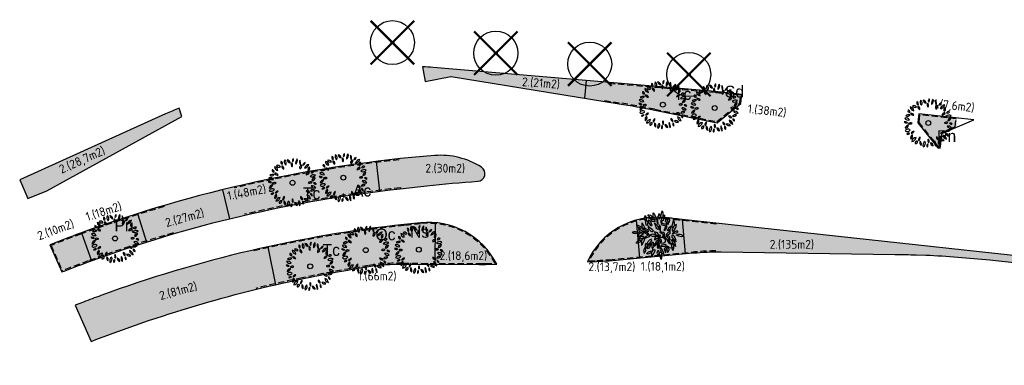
# Model space of a CAD drawing. Header units: metres. Extents: x 197542 to 199322, y 355606 to 356153.
# Tile 3 of 19: x 197817 to 197918, y 356118 to 356153. Entities that reach past the tile are written whole.
import ezdxf

# ---------------------------------------------------------------- set-up
doc = ezdxf.new("R2010")
doc.units = ezdxf.units.M
doc.linetypes.add('DASHED4', pattern=[0.1875, 0.125, -0.0625])
doc.layers.add('-bomen BRO 16-06-2011', color=6, linetype='Continuous')
doc.layers.add('N-WE-GR-BOOM', color=96, linetype='Continuous')
for name, color, linetype, lineweight in [('B-WE-GR-BOOM-S', 252, 'Continuous', 25), ('N-GV-GR-BEPLANTING_CULTUUR_VASTEPLANTEN-T', 1, 'Continuous', 35), ('N-WE-GR-BOOM-S', 96, 'Continuous', 25), ('N-WE-GR-WORTELSCHERM-G', 20, 'DASHED4', 30), ('V-WE-GR-BOOM-S', 10, 'Continuous', 25)]:
    doc.layers.add(name, color=color, linetype=linetype, lineweight=lineweight)
doc.layers.add('N-WE-GR-TEELAARDE_TYPE-E-A', color=7, linetype='Continuous', lineweight=18, true_color=0xe74bec)
doc.layers.add('N-WE-VH-GRAS', color=7, linetype='Continuous', lineweight=9, true_color=0x8dd176)
doc.layers.add('X-XX-HULPLIJNEN', color=4, linetype='Continuous', plot=False)
doc.styles.add('ATT', font='romans.shx')
doc.styles.add('bomennummering', font='LCALLIG.TTF', dxfattribs={"height": 0.5})
doc.styles.add('NLCS-ISO', font='NLCS-ISO.ttf')

# ---------------------------------------------------------------- blocks, each defined once
blk = doc.blocks.new('12PPLT06')
at = {"color": 0, "linetype": 'ByBlock'}
blk.add_circle((-0.000255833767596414, 0.0006692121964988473), 0.05, dxfattribs=at)
for centre, radius, start, end in [((-0.1922265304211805, 0.4144898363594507), 0.04510308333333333, 146.815069, 244.019343), ((-0.2497319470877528, 0.3986316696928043), 0.04510308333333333, 326.815069, 64.019343), ((-0.0861073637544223, 0.4282650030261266), 0.08348141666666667, 149.473723, 231.758585), ((-0.209690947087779, 0.4051008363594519), 0.08348141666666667, 329.473723, 51.758585), ((-0.02870544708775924, 0.4858358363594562), 0.08172058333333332, 192.305955, 259.684897), ((-0.1231813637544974, 0.388018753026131), 0.08172058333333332, 12.305955, 79.68489699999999), ((0.04061563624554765, 0.3678615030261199), 0.06638033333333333, 145.524785, 220.832734), ((-0.06433119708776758, 0.3620330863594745), 0.06638033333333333, 325.524785, 40.83273399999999), ((0.05000580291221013, 0.4504235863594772), 0.05243733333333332, 125.409332, 202.710088), ((-0.02874894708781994, 0.4729173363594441), 0.05243733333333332, 305.409332, 22.710088), ((0.1770898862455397, 0.4065607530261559), 0.1137750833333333, 133.811686, 194.307734), ((-0.01192153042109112, 0.4605457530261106), 0.1137750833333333, 313.811686, 14.307734), ((0.2574144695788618, 0.4291249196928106), 0.1143496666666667, 163.464229, 212.790564), ((0.05166538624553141, 0.3997421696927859), 0.1143496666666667, 343.464229, 32.790564), ((0.1966333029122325, 0.4278707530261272), 0.0671975, 284.100357, 348.465016), ((0.2788443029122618, 0.3492606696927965), 0.0671975, 104.100357, 168.465016), ((-0.3812560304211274, 0.2554981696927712), 0.03687258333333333, 163.493346, 274.469734), ((-0.4137354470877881, 0.2292142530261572), 0.03687258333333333, 343.493346, 94.469734), ((-0.3790860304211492, 0.2477432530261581), 0.081791, 3.318929, 83.19036499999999), ((-0.2877341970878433, 0.3336924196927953), 0.081791, 183.318929, 263.190365), ((-0.2982741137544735, 0.2994408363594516), 0.05821033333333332, 25.453651, 116.685197), ((-0.2718556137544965, 0.3764686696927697), 0.05821033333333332, 205.453651, 296.6851970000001), ((-0.1618326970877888, 0.3338885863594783), 0.05570899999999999, 168.806602, 257.639098), ((-0.2284075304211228, 0.2902852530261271), 0.05570899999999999, 348.806602, 77.639098), ((0.2042821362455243, 0.3047935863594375), 0.05733175, 103.891386, 198.903947), ((0.1362783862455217, 0.3418740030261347), 0.05733175, 283.891386, 18.903947), ((0.3554936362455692, 0.2580414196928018), 0.1178019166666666, 100.300505, 160.447649), ((0.2234203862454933, 0.4133692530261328), 0.1178019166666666, 280.300505, 340.447649), ((0.3410773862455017, 0.143559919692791), 0.06633966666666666, 86.02821899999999, 161.369762), ((0.2828089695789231, 0.230933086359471), 0.06633966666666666, 266.028219, 341.369762), ((0.3801633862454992, 0.2704886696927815), 0.06404974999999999, 122.581735, 207.179988), ((0.2886953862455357, 0.2952014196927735), 0.06404974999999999, 302.581735, 27.17998800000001), ((0.4133008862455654, 0.1913606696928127), 0.04460749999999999, 59.98145400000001, 155.66759), ((0.3949721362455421, 0.248364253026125), 0.04460749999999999, 239.981454, 335.66759), ((-0.4752231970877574, -0.03667174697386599), 0.06300191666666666, 44.25764999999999, 108.592661), ((-0.450188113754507, 0.06701016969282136), 0.06300191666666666, 224.25765, 288.592661), ((-0.4559597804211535, 0.02465575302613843), 0.07996766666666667, 30.948236, 110.578394), ((-0.415484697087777, 0.1406452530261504), 0.07996766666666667, 210.948236, 290.578394), ((-0.4032495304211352, 0.08753425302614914), 0.08471958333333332, 69.720138, 135.64891), ((-0.4344656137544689, 0.226225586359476), 0.08471958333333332, 249.720138, 315.64891), ((-0.3678316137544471, -0.06481383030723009), 0.06992266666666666, 60.509485, 129.29199), ((-0.3534903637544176, 0.1337669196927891), 0.06314383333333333, 22.572306, 98.33354299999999), ((-0.3043353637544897, 0.2204817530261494), 0.06314383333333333, 202.572306, 278.3335430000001), ((0.3660280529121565, -0.0461168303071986), 0.06502333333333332, 58.874764, 131.213524), ((0.3567975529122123, 0.05846016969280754), 0.06502333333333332, 238.874764, 311.213524), ((0.3983755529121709, 0.2140967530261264), 0.09187275, 244.7352629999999, 320.578115), ((0.4301350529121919, 0.07267058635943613), 0.09187275, 64.735263, 140.578115), ((0.4628914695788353, 0.03809850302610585), 0.06592175, 90.25287399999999, 173.522083), ((0.3970997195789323, 0.1114569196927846), 0.06592175, 270.252874, 353.5220830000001), ((-0.3856936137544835, -0.1306236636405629), 0.09234183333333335, 100.876159, 165.447913), ((-0.4924966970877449, -0.01673874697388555), 0.09234183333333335, 280.876159, 345.447913), ((-0.411169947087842, -0.1962779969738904), 0.07279833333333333, 54.97446299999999, 151.379225), ((-0.4332910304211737, -0.1017925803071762), 0.07279833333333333, 234.974463, 331.379225), ((-0.3776902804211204, 0.05016466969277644), 0.06992266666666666, 240.509485, 309.29199), ((-0.2960180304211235, -0.2328259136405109), 0.06249758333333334, 87.172434, 157.236469), ((-0.3505646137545, -0.1462222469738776), 0.06249758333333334, 267.172434, 337.236469), ((0.2959620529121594, -0.2261938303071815), 0.06442966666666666, 28.807165, 103.91988), ((0.336918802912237, -0.1326099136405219), 0.06442966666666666, 208.807165, 283.91988), ((0.4250529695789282, -0.2125242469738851), 0.07530733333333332, 71.371166, 141.75354), ((0.3899658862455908, -0.09454383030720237), 0.07530733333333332, 251.371166, 321.75354), ((0.4073073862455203, -0.1426145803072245), 0.08137058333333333, 29.195197, 106.718901), ((0.454932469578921, -0.02499216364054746), 0.08137058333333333, 209.195197, 286.718901), ((0.4502331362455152, -0.04529299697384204), 0.04464991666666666, 28.19813599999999, 112.191787), ((0.4727193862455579, 0.01714758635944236), 0.04464991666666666, 208.198136, 292.191787), ((-0.3988381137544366, -0.2663327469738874), 0.05835274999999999, 71.81924599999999, 140.08176), ((-0.425385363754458, -0.1734484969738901), 0.05835274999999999, 251.819246, 320.08176), ((-0.300776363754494, -0.2997434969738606), 0.06498733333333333, 113.475292, 203.45596), ((-0.3862814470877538, -0.2660029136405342), 0.06498733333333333, 293.475292, 23.45596), ((-0.3404386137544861, -0.286296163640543), 0.08883749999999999, 271.632764, 352.026789), ((-0.2499286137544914, -0.3874203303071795), 0.08883749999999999, 91.63276400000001, 172.026789), ((-0.2305322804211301, -0.4082693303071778), 0.04104691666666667, 76.54190600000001, 193.477426), ((-0.2608957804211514, -0.3779159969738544), 0.04104691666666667, 256.541906, 13.477426), ((-0.1213639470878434, -0.3477423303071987), 0.07992766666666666, 122.887314, 186.725334), ((-0.244141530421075, -0.289984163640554), 0.07992766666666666, 302.887314, 6.725333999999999), ((-0.09836994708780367, -0.3976454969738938), 0.07587533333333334, 159.116987, 230.360624), ((-0.2176659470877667, -0.4290285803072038), 0.07587533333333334, 339.116987, 50.360624), ((-0.01992978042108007, -0.4540436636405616), 0.09055483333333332, 122.116989, 201.727527), ((-0.152194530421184, -0.4108697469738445), 0.09055483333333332, 302.116989, 21.727527), ((0.05309013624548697, -0.3604013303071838), 0.06279416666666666, 148.787661, 221.5977109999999), ((-0.04757369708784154, -0.3695494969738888), 0.06279416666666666, 328.787661, 41.597711), ((0.2468061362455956, -0.3953419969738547), 0.1233375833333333, 165.20711, 218.321749), ((0.0307931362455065, -0.4403295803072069), 0.1233375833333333, 345.20711, 38.321749), ((0.2217668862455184, -0.2893535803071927), 0.05859191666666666, 173.649981, 254.6514450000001), ((0.1480257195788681, -0.3393753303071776), 0.05859191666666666, 353.649981, 74.65144500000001), ((0.2555320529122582, -0.3939920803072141), 0.05361883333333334, 156.775419, 231.2879720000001), ((0.1727245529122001, -0.4146869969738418), 0.05361883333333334, 336.775419, 51.287972), ((0.2580326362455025, -0.405242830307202), 0.08059875, 38.69621400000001, 106.241545), ((0.2983952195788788, -0.2774710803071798), 0.08059875, 218.696214, 286.241545), ((0.3923588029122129, -0.2358448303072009), 0.0967875, 186.548686, 256.891132), ((0.2742512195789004, -0.3411484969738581), 0.0967875, 6.548686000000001, 76.891132), ((0.410380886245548, -0.2204391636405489), 0.04222583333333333, 179.255722, 267.628659), ((0.3664114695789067, -0.2620803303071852), 0.04222583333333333, 359.255722, 87.628659), ((0.0214697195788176, -0.4669088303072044), 0.05212266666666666, 129.747505, 206.070901), ((-0.05867703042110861, -0.4497403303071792), 0.05212266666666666, 309.747505, 26.070901), ((0.1123076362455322, -0.397803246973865), 0.07050225, 185.31956, 260.418968), ((0.03037446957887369, -0.4738584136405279), 0.07050225, 5.31956, 80.41896799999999)]:
    blk.add_arc(centre, radius, start, end, dxfattribs=at)
at = {"color": 0, "linetype": 'ByBlock', "style": 'ATT'}
for tag, p, flags in [('ITEM', (-0.9110891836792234, -3.045691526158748), 3), ('ROOM_NUMBER', (-0.9110891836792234, -4.379024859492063), 1)]:
    blk.add_attdef(tag, p, '', height=1, dxfattribs=dict(at, flags=flags))
blk = doc.blocks.new('BOOM_VERWIJDEREN')
at = {"layer": 'B-WE-GR-BOOM-S', "ltscale": 0.1}
h = blk.add_hatch(color=256, dxfattribs=at)
edge = h.paths.add_edge_path()
edge.add_arc((0, 0), 0.15, 0, 360)
at = {"layer": 'B-WE-GR-BOOM-S'}
for centre, radius in [((-7.361222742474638e-12, 5.115907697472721e-12), 2.5), ((0, 0), 0.04499999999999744)]:
    blk.add_circle(centre, radius, dxfattribs=at)
at = {"layer": 'B-WE-GR-BOOM-S', "ltscale": 0.1}
blk.add_circle((0, 0), 0.15, dxfattribs=at)
at = {"layer": 'V-WE-GR-BOOM-S', "const_width": 0.25, "flags": 128}
for points in [[(2.474873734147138, -2.474873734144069), (-2.474873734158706, 2.474873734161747)], [(2.474873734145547, 2.474873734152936), (-2.474873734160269, -2.474873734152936)]]:
    blk.add_lwpolyline(points, dxfattribs=at)
blk = doc.blocks.new('BA041')
for p, q in [((-1422.40000000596, 2057.399999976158), (-1286.933349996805, 1811.866649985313)), ((-1126.066650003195, 2040.466649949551), (-1159.933349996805, 2099.733349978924)), ((-948.2666499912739, 1896.533349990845), (-1126.066650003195, 2040.466649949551)), ((-618.0666500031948, 1896.533349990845), (-618.0666500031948, 2336.799999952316)), ((-618.0666500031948, 2336.799999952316), (-474.1333500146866, 2175.933349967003)), ((-474.1333500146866, 2175.933349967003), (-313.2666499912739, 1744.133349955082)), ((8.466650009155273, 2252.133349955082), (-127, 1921.933349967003)), ((-14.13205000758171, 2197.048999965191), (127, 1981.199999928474)), ((237.0666500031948, 2379.133349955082), (127, 1981.199999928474)), ((330.1999999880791, 2531.533349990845), (237.0666500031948, 2379.133349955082)), ((330.1999999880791, 2531.533349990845), (389.4666500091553, 2328.333350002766)), ((389.4666500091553, 2328.333350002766), (389.4666500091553, 1964.266649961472)), ((567.2666500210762, 2099.733349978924), (389.4666500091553, 1964.266649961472)), ((-2302.933349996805, 1041.399999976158), (-2133.59999999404, 855.1333499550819)), ((-2133.59999999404, 1041.399999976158), (-2302.933349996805, 1041.399999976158)), ((-1744.133349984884, 821.2666499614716), (-2133.59999999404, 1041.399999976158)), ((-1744.133349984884, 1295.399999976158), (-1473.200000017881, 753.5333499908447)), ((-1744.133349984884, 821.2666499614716), (-1744.133349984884, 1295.399999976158)), ((-1329.266649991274, 1532.466649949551), (-1405.466650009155, 1532.466649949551)), ((-1354.666649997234, 1363.133349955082), (-1329.266649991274, 1532.466649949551)), ((-1320.799999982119, 1058.333349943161), (-1354.666649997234, 1363.133349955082)), ((-1312.333350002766, 1574.799999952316), (-1329.266649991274, 1532.466649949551)), ((-1227.666649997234, 1041.399999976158), (-1320.799999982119, 1058.333349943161)), ((-1286.933349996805, 1811.866649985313), (-1312.333350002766, 1574.799999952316)), ((-1312.333350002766, 1574.799999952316), (-1143, 1363.133349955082)), ((-1143, 1363.133349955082), (-1227.666649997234, 1041.399999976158)), ((-1134.533349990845, 1049.866649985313), (-1109.133349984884, 956.7333499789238)), ((-1075.266649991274, 1600.199999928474), (-922.8666500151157, 1498.599999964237)), ((-948.2666499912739, 1896.533349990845), (-778.9333499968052, 1845.733349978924)), ((-948.2666499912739, 1896.533349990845), (-897.4666500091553, 1769.533349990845)), ((-922.8666500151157, 1498.599999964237), (-753.533350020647, 1066.799999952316)), ((-897.4666500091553, 1769.533349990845), (-736.5999999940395, 1473.199999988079)), ((-897.4666500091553, 1769.533349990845), (-499.5333499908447, 1608.666649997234)), ((-778.9333499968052, 1845.733349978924), (-618.0666500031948, 1896.533349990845)), ((-753.533350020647, 1066.799999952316), (-761.9999999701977, 1016)), ((-736.5999999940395, 1473.199999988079), (-389.4666500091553, 1430.866649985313)), ((-618.0666500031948, 1896.533349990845), (-499.5333499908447, 1608.666649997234)), ((-364.0666500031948, 1651), (-527.5967000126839, 1676.820549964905)), ((-389.4666500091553, 1523.999999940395), (-499.5333499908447, 1608.666649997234)), ((-457.1999999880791, 1303.866649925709), (-211.6666499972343, 1041.399999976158)), ((-237.0666500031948, 711.1999999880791), (-457.1999999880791, 1303.866649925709)), ((-389.4666500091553, 1430.866649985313), (-389.4666500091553, 1523.999999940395)), ((-313.2666499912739, 1744.133349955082), (-364.0666500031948, 1651)), ((-211.6666499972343, 1041.399999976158), (-25.40000000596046, 694.2666499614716)), ((-127, 1600.199999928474), (-186.2666499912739, 1701.799999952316)), ((-127, 1921.933349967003), (8.466650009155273, 1701.799999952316)), ((-93.13334998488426, 1151.466650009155), (-127, 1600.199999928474)), ((42.33335000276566, 1100.66664993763), (-25.40000000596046, 905.9333499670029)), ((8.466650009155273, 1701.799999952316), (67.73335000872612, 1735.66664993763)), ((118.533350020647, 956.7333499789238), (42.33335000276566, 1100.66664993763)), ((67.73335000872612, 1735.66664993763), (93.13334998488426, 1879.599999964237)), ((93.13334998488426, 1879.599999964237), (127, 1896.533349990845)), ((127, 1981.199999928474), (127, 1896.533349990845)), ((127, 1896.533349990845), (352.1441999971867, 1896.533349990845)), ((389.4666500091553, 1964.266649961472), (160.8666499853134, 1549.399999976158)), ((160.8666499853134, 1549.399999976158), (186.2666500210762, 1371.599999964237)), ((186.2666500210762, 1371.599999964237), (321.7333500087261, 1507.066649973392)), ((186.2666500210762, 1371.599999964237), (474.1333500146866, 1219.199999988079)), ((186.2666500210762, 1371.599999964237), (287.8666500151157, 1117.599999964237)), ((287.8666500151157, 1117.599999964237), (745.0666500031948, 1016)), ((474.1333500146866, 1219.199999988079), (863.6000000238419, 1219.199999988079)), ((770.4666500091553, 1058.333349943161), (626.533350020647, 872.0666499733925)), ((685.8000000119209, 1744.133349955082), (635, 1490.133349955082)), ((635, 1490.133349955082), (863.6000000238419, 1219.199999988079)), ((753.533350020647, 1854.199999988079), (685.8000000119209, 1744.133349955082)), ((745.0666500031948, 1016), (745.0666500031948, 795.8666499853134)), ((762, 1786.466650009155), (753.533350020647, 1854.199999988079)), ((956.7333500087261, 1295.399999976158), (762, 1786.466650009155)), ((770.4666500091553, 1219.199999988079), (770.4666500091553, 1058.333349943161)), ((863.6000000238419, 1219.199999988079), (956.7333500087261, 1176.866649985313)), ((956.7333500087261, 1854.199999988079), (873.6000999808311, 1505.040349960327)), ((1109.133349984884, 1591.733349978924), (956.7333500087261, 1854.199999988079)), ((956.7333500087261, 1295.399999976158), (1066.800000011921, 1405.466649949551)), ((956.7333500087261, 1176.866649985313), (956.7333500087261, 1295.399999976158)), ((1066.800000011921, 1405.466649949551), (1109.133349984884, 1591.733349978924)), ((1354.666649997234, 1270), (1303.866650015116, 965.1999999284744)), ((1490.133349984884, 1566.333350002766), (1354.666649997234, 1270)), ((1498.59999999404, 1651), (1490.133349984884, 1566.333350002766)), ((1490.133349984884, 1566.333350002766), (1557.866649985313, 1380.066649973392)), ((1557.866649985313, 1380.066649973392), (1557.866649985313, 982.1333499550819)), ((1778, 1151.466650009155), (1557.866649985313, 982.1333499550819)), ((-2599.266650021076, 228.5999999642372), (-2768.59999999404, 313.2666499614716)), ((-2226.733349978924, 228.5999999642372), (-2599.266650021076, 228.5999999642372)), ((-2108.199999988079, 270.9333499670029), (-2226.733349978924, 228.5999999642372)), ((-2133.59999999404, 855.1333499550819), (-1862.666649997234, 770.4666500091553)), ((-1634.066650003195, 152.3999999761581), (-2116.666649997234, -152.4000000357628)), ((-2116.666649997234, -152.4000000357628), (-2091.266649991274, 16.93334996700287)), ((-2108.199999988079, 719.6666499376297), (-2057.399999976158, 474.1333499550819)), ((-1955.799999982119, 643.4666499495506), (-2108.199999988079, 719.6666499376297)), ((-2108.199999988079, 270.9333499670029), (-1972.733350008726, 270.9333499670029)), ((-2091.266649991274, 16.93334996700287), (-1989.666649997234, 203.1999999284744)), ((-2057.399999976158, 474.1333499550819), (-1659.466649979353, 262.4666499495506)), ((-1972.733350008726, 270.9333499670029), (-1989.666649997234, 203.1999999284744)), ((-1659.466649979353, 262.4666499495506), (-1989.666649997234, 203.1999999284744)), ((-1473.200000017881, 237.0666499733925), (-1955.799999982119, 643.4666499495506)), ((-1862.666649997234, 770.4666500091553), (-1744.133349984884, 821.2666499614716)), ((-1744.133349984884, 821.2666499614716), (-1659.466649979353, 635)), ((-1659.466649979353, 635), (-1574.800000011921, 635)), ((-1574.800000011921, 321.7333499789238), (-1659.466649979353, 262.4666499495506)), ((-1659.466649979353, 262.4666499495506), (-1634.066650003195, 152.3999999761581)), ((-1617.133349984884, 499.5333499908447), (-1574.800000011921, 457.1999999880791)), ((-1473.200000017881, 753.5333499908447), (-1591.733350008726, 770.4666500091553)), ((-1591.733350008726, 770.4666500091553), (-1574.800000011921, 635)), ((-1464.733350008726, 558.7999999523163), (-1574.800000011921, 635)), ((-1574.800000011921, 457.1999999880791), (-1278.466649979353, 355.5999999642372)), ((-1574.800000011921, 457.1999999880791), (-1574.800000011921, 321.7333499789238)), ((-1473.200000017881, 753.5333499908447), (-1473.200000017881, 564.6615499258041)), ((-1473.200000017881, 753.5333499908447), (-1185.333350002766, 618.0666499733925)), ((-1210.733349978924, 118.5333499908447), (-1473.200000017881, 237.0666499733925)), ((-1117.59999999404, 389.4666500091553), (-1464.733350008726, 558.7999999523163)), ((-1109.133349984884, 42.33334994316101), (-1354.666649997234, -93.13335007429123)), ((-1278.466649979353, 355.5999999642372), (-1109.133349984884, 245.5333499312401)), ((-1109.133349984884, 118.5333499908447), (-1210.733349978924, 118.5333499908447)), ((-1185.333350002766, 618.0666499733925), (-1117.59999999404, 482.5999999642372)), ((-1117.59999999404, 482.5999999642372), (-1117.59999999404, 389.4666500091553)), ((-1109.133349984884, 956.7333499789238), (-677.3333500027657, 626.5333499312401)), ((-1109.133349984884, 245.5333499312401), (-1109.133349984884, 42.33334994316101)), ((-1109.133349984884, 42.33334994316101), (-601.1333499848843, 169.333349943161)), ((-947.7285000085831, 43.74604994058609), (-1016, -135.4666500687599)), ((-1012.480150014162, 66.49664998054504), (-702.7333499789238, -42.33335000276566)), ((-677.3333500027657, 626.5333499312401), (-609.5999999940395, 457.1999999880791)), ((-609.5999999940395, 457.1999999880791), (-651.9333499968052, 423.333349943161)), ((-601.1333499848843, 169.333349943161), (-59.26664999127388, -42.33335000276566)), ((-254.0692999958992, 33.76144993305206), (-482.5999999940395, -313.2666500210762)), ((-465.6666499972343, 397.9333499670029), (-389.4666500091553, 169.333349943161)), ((-389.4666500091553, 169.333349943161), (-307.5522999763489, 54.65324991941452)), ((-237.0666500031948, 711.1999999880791), (-304.8000000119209, 719.6666499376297)), ((-101.5999999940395, 635), (-237.0666500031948, 711.1999999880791)), ((-25.40000000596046, 694.2666499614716), (-101.5999999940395, 635)), ((-25.40000000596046, 905.9333499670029), (-25.40000000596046, 694.2666499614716)), ((-25.40000000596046, 694.2666499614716), (135.4666500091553, 507.9999999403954)), ((118.533350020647, 414.8666499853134), (474.1333500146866, 321.7333499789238)), ((118.533350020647, 313.2666499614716), (118.533350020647, 414.8666499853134)), ((558.8000000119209, -5.960464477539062e-08), (118.533350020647, 313.2666499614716)), ((135.4666500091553, 507.9999999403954), (135.4666500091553, 956.7333499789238)), ((474.1333500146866, 321.7333499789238), (558.8000000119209, 118.5333499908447)), ((635, 541.8666499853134), (491.0666500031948, 499.5333499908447)), ((491.0666500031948, 499.5333499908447), (508, 474.1333499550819)), ((626.533350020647, 872.0666499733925), (524.9333500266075, 609.5999999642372)), ((524.9333500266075, 609.5999999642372), (524.9333500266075, 509.4940999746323)), ((558.8000000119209, 118.5333499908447), (558.8000000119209, -5.960464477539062e-08)), ((745.0666500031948, 795.8666499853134), (635, 541.8666499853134)), ((1100.666649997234, 507.9999999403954), (762, 143.9333499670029)), ((762, 143.9333499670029), (762, -50.80000007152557)), ((762, 59.26664996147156), (889, 59.26664996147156)), ((965.2000000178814, 516.4666499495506), (838.1999999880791, 499.5333499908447)), ((1100.666649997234, 194.7333499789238), (889, 59.26664996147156)), ((889, 59.26664996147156), (1075.266650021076, -135.4666500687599)), ((1151.466649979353, 702.7333499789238), (965.2000000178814, 516.4666499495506)), ((1100.666649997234, 651.9333499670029), (1100.666649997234, 194.7333499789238)), ((1202.266650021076, 922.8666499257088), (1151.466649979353, 702.7333499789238)), ((1303.866650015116, 965.1999999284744), (1337.733350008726, 905.9333499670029)), ((1490.133349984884, 905.9333499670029), (1320.799999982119, 584.1999999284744)), ((1320.799999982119, 584.1999999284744), (1329.266649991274, 499.5333499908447)), ((1320.799999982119, 42.33334994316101), (1397, 67.73334991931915)), ((1346.200000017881, -177.8000000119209), (1320.799999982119, 42.33334994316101)), ((1329.266649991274, 499.5333499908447), (1405.466650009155, 474.1333499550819)), ((1337.733350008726, 905.9333499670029), (1490.133349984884, 905.9333499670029)), ((1786.466650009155, 245.5333499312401), (1346.200000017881, 194.7333499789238)), ((1557.866649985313, 982.1333499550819), (1490.133349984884, 905.9333499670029)), ((1718.733349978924, 93.13335001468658), (1803.40000000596, 76.19999998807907)), ((1913.466650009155, 465.6666499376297), (1786.466650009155, 245.5333499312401)), ((1803.40000000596, 76.19999998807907), (1989.666650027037, -33.86665004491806)), ((-2286, -651.9333500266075), (-2319.866650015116, -728.1333500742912)), ((-2074.333350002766, -499.5333500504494), (-2286, -651.9333500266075)), ((-2057.399999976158, -397.9333500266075), (-2074.333350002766, -499.5333500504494)), ((-2074.333350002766, -499.5333500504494), (-1879.59999999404, -474.1333500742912)), ((-1888.066649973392, -101.6000000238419), (-2057.399999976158, -397.9333500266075)), ((-1651, -254.0000000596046), (-2057.399999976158, -397.9333500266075)), ((-1574.800000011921, -101.6000000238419), (-1888.066649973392, -101.6000000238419)), ((-1879.59999999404, -474.1333500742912), (-1811.866650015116, -541.8666500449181)), ((-1651, -254.0000000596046), (-1811.866650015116, -516.4666500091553)), ((-1811.866650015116, -516.4666500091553), (-1811.866650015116, -939.8000000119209)), ((-1735.666649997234, -914.4000000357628), (-1811.866650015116, -939.8000000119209)), ((-1811.866650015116, -939.8000000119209), (-1803.40000000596, -1016.000000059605)), ((-1515.533349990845, -499.5333500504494), (-1735.666649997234, -914.4000000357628)), ((-1490.133349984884, -304.8000000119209), (-1707.789800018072, -346.6570000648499)), ((-1608.666649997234, -254.0000000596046), (-1651, -254.0000000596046)), ((-1608.666649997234, -254.0000000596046), (-1524, -135.4666500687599)), ((-1608.666649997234, -254.0000000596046), (-1591.111949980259, -324.2189500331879)), ((-1524, -135.4666500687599), (-1574.800000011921, -101.6000000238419)), ((-1490.133349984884, -304.8000000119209), (-1515.533349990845, -499.5333500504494)), ((-1354.666649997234, -93.13335007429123), (-1490.133349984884, -304.8000000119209)), ((-1016, -135.4666500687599), (-1490.133349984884, -304.8000000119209)), ((-1354.666649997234, -804.3333500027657), (-1430.866649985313, -973.666650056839)), ((-1430.866649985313, -973.666650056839), (-1430.866649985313, -1261.533349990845)), ((-1244.59999999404, -846.6666499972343), (-1354.666649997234, -804.3333500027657)), ((-1244.59999999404, -846.6666499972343), (-1270, -956.7333500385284)), ((-1270, -956.7333500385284), (-1236.133349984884, -948.2666500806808)), ((-1151.466649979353, -643.4666500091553), (-1244.59999999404, -846.6666499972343)), ((-1236.133349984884, -948.2666500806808), (-1236.133349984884, -1092.200000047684)), ((-931.3333499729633, -440.2666500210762), (-1151.466649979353, -643.4666500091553)), ((-1126.066650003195, -1066.800000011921), (-855.1333500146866, -787.3999999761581)), ((-778.9333499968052, -770.4666500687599), (-1032.933349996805, -1270.000000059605)), ((-778.9333499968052, -347.1333500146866), (-931.3333499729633, -440.2666500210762)), ((-855.1333500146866, -787.3999999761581), (-778.9333499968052, -770.4666500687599)), ((-728.1333499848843, -431.8000000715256), (-778.9333499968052, -347.1333500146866)), ((-778.9333499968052, -770.4666500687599), (-728.1333499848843, -787.3999999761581)), ((-728.1333499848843, -787.3999999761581), (-626.5333499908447, -626.5333499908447)), ((-728.1333499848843, -787.3999999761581), (-728.1333499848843, -1134.533350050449)), ((-702.7333499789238, -42.33335000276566), (-59.26664999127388, -42.33335000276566)), ((-304.8000000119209, -592.666650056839), (-685.8000000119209, -1337.733350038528)), ((-626.5333499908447, -626.5333499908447), (-558.7999999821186, -762)), ((-558.7999999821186, -762), (-558.7999999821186, -956.7333500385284)), ((-558.7999999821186, -956.7333500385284), (-474.1333500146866, -931.3333500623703)), ((-558.7999999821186, -956.7333500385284), (-533.3999999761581, -1066.800000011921)), ((-482.5999999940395, -313.2666500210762), (-482.5999999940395, -423.3333500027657)), ((-482.5999999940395, -423.3333500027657), (-389.4666500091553, -389.4666500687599)), ((-389.4666500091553, -389.4666500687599), (-160.8666499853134, -228.6000000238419)), ((-43.0947499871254, -406.9403500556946), (-304.8000000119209, -592.666650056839)), ((-101.5999999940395, -651.9333500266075), (-186.2666499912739, -711.2000000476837)), ((-169.3333500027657, -1210.733350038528), (-101.5999999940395, -651.9333500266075)), ((-160.8666499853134, -228.6000000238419), (-25.40000000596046, -194.7333500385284)), ((-160.8666499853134, -228.6000000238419), (135.4666500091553, -677.3333500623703)), ((-101.5999999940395, -448.4602000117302), (-101.5999999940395, -651.9333500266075)), ((-101.5999999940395, -651.9333500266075), (16.93335002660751, -922.8666500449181)), ((-59.26664999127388, -42.33335000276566), (0, -5.960464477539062e-08)), ((-25.40000000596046, -194.7333500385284), (194.7333500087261, -431.8000000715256)), ((16.93335002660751, -922.8666500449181), (16.93335002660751, -1126.066650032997)), ((194.7333500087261, -668.8666500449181), (135.4666500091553, -677.3333500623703)), ((135.4666500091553, -677.3333500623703), (186.2666500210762, -804.3333500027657)), ((245.533350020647, -956.7333500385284), (160.8666499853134, -1075.266650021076)), ((194.7333500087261, -431.8000000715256), (194.7333500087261, -668.8666500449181)), ((618.0666500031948, -914.4000000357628), (245.533350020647, -956.7333500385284)), ((381, -33.86665004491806), (347.1333500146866, -50.80000007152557)), ((347.1333500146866, -50.80000007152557), (347.1333500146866, -118.5333500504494)), ((347.1333500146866, -118.5333500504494), (584.2000000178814, -330.2000000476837)), ((609.5999999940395, -135.4666500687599), (381, -33.86665004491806)), ((558.8000000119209, -5.960464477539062e-08), (609.5999999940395, -135.4666500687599)), ((584.2000000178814, -330.2000000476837), (922.8666500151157, -414.8666500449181)), ((609.5999999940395, -135.4666500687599), (736.5999999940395, -313.2666500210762)), ((728.1333500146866, -931.3333500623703), (618.0666500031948, -914.4000000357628)), ((685.8000000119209, -1075.266650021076), (728.1333500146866, -931.3333500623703)), ((736.5999999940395, -313.2666500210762), (753.533350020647, -372.5333500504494)), ((762, -50.80000007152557), (1075.266650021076, -431.8000000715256)), ((922.8666500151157, -414.8666500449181), (1016, -499.5333500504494)), ((1016, -499.5333500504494), (1041.399999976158, -491.0666500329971)), ((1075.266650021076, -431.8000000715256), (1041.399999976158, -491.0666500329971)), ((1041.399999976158, -491.0666500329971), (1143, -711.2000000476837)), ((1075.266650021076, -135.4666500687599), (1075.266650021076, -431.8000000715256)), ((1143, -711.2000000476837), (1143, -821.2666500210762)), ((1295.40000000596, -829.7333500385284), (1236.133350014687, -889.0000000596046)), ((1236.133350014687, -889.0000000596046), (1329.266649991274, -1405.466650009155)), ((1286.933349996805, -508), (1329.266649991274, -397.9333500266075)), ((1447.800000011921, -846.6666499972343), (1286.933349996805, -508)), ((1447.800000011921, -846.6666499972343), (1295.40000000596, -829.7333500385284)), ((1329.266649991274, -397.9333500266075), (1346.200000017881, -406.4000000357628)), ((1735.666649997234, -618.0666500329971), (1346.200000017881, -177.8000000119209)), ((1447.800000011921, -846.6666499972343), (1524, -939.8000000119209)), ((1524, -939.8000000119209), (1481.666650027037, -990.6000000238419)), ((1481.666650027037, -990.6000000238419), (1481.666650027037, -1303.866649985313)), ((1524, -939.8000000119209), (1701.800000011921, -1058.333350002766)), ((1989.666650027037, -33.86665004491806), (2294.466650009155, -84.66664999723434)), ((2294.466650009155, -84.66664999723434), (2463.800000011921, -42.33335000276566)), ((-1380.066649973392, -1557.866650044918), (-1540.933349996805, -1752.600000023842)), ((-1430.866649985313, -1261.533349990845), (-1498.59999999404, -1270.000000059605)), ((-1430.866649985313, -1261.533349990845), (-1380.066649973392, -1557.866650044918)), ((-1236.133349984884, -1092.200000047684), (-1415.876499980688, -1348.97595000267)), ((-1134.533349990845, -1684.866649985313), (-1295.40000000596, -1845.733350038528)), ((-1176.866649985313, -1354.666650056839), (-1126.066650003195, -1066.800000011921)), ((-1032.933349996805, -1270.000000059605), (-1176.866649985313, -1354.666650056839)), ((-821.2666499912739, -1583.266650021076), (-1134.533349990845, -1684.866649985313)), ((-761.9999999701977, -1651.000000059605), (-821.2666499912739, -1583.266650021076)), ((-431.7999999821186, -1583.266650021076), (-736.5999999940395, -2116.666649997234)), ((-736.5999999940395, -2116.666649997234), (-736.5999999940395, -1608.666650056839)), ((-728.1333499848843, -1134.533350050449), (-643.4666500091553, -1473.200000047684)), ((-643.4666500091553, -1473.200000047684), (-448.7333500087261, -1430.866650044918)), ((-448.7333500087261, -1430.866650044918), (-431.7999999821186, -1583.266650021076)), ((-152.3999999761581, -1591.733350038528), (-245.533350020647, -1778)), ((-245.533350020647, -1778), (-118.5333499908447, -1998.133350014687)), ((-101.5999999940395, -1346.200000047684), (-169.3333500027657, -1210.733350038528)), ((-59.26664999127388, -1507.066650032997), (-152.3999999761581, -1591.733350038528)), ((8.466650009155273, -1786.46665006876), (-118.5333499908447, -1998.133350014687)), ((-118.5333499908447, -1998.133350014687), (-118.5333499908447, -2074.333350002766)), ((16.93335002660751, -1126.066650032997), (-101.5999999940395, -1346.200000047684)), ((8.466650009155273, -1718.733350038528), (-59.26664999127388, -1507.066650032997)), ((228.5999999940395, -1718.733350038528), (8.466650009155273, -1718.733350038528)), ((8.466650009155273, -1718.733350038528), (8.466650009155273, -1786.46665006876)), ((194.7333500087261, -2421.466650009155), (8.466650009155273, -1786.46665006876)), ((152.4000000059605, -1159.933350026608), (76.2000000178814, -1371.600000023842)), ((76.2000000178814, -1371.600000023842), (228.5999999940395, -1718.733350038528)), ((93.13334998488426, -1185.333350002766), (381, -1075.266650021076)), ((160.8666499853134, -1075.266650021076), (152.4000000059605, -1159.933350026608)), ((228.5999999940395, -1718.733350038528), (245.533350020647, -1786.46665006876)), ((245.533350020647, -1786.46665006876), (245.533350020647, -2252.133350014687)), ((482.5999999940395, -1938.866650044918), (245.533350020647, -1786.46665006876)), ((381, -1075.266650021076), (897.4666500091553, -1075.266650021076)), ((795.8666500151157, -1075.266650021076), (516.4666500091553, -1363.133350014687)), ((516.4666500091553, -1363.133350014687), (643.4666500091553, -1744.133350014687)), ((643.4666500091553, -1744.133350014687), (736.5999999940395, -1422.400000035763)), ((736.5999999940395, -1422.400000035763), (863.6000000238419, -1210.733350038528)), ((796.1085500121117, -1323.219050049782), (829.7333500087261, -1659.466650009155)), ((829.7333500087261, -1659.466650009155), (878.2755500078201, -1699.918500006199)), ((999.0666500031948, -1498.600000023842), (846.6666499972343, -1752.600000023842)), ((897.4666500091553, -1075.266650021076), (863.6000000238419, -1210.733350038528)), ((863.6000000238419, -1210.733350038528), (965.2000000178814, -1210.733350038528)), ((965.2000000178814, -1210.733350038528), (999.0666500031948, -1498.600000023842)), ((1329.266649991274, -1405.466650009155), (1413.933349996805, -1481.666649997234)), ((1397, -1413.933350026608), (1413.933349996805, -1481.666649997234)), ((1413.933349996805, -1481.666649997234), (1405.466650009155, -1549.400000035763)), ((1481.666650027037, -1303.866649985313), (1413.933349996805, -1481.666649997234)), ((245.533350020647, -2252.133350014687), (194.7333500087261, -2421.466650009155))]:
    blk.add_line(p, q)
blk.add_circle((0, -5.960464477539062e-08), 125)
for centre, radius, start, end in [((-1100.666649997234, 1803.399999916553), 414.86665, 141.709836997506, 221.6335389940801), ((-1109.133349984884, 1523.999999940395), 575.73335, 39.05313700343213, 95.04245100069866), ((-59.26664999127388, 2015.066649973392), 634.9999999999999, 306.8698979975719, 7.696051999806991), ((-482.5999999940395, 1540.933349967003), 601.13335, 174.2894069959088, 241.9754990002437), ((203.1999999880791, 1481.66664993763), 448.7333499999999, 150.5241109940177, 228.0940580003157), ((990.5999999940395, 1134.533349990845), 778.93335, 302.1372490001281, 1.231976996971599), ((-2455.333350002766, -118.5333500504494), 524.9333499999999, 48.28924299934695, 125.9605169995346), ((-626.5333499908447, 897.4666499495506), 482.5999999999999, 172.9987319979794, 266.9335139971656), ((-499.5333499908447, -110.0666500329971), 499.53335, 349.8753279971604, 86.18592499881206), ((1524, 279.3999999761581), 719.6666499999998, 116.5650509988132, 162.204011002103), ((1524, 279.3999999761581), 719.6666499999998, 107.795988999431, 116.5650509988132), ((1964.266649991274, -338.666650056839), 812.7999999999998, 93.61388099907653, 139.2053569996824), ((990.5999999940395, -558.8000000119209), 745.0666499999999, 355.4519579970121, 57.03059599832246), ((2074.333350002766, -406.4000000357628), 541.86665, 43.06941299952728, 119.310006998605), ((-2353.733350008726, 93.13335001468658), 829.7333500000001, 267.6626939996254, 311.6335389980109), ((-1727.199999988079, 67.73334991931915), 1117.6, 294.0502990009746, 333.434949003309), ((-685.8000000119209, -575.7333500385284), 516.4666499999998, 287.241459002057, 344.8270850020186), ((1481.666650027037, -237.0666500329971), 685.7999999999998, 192.8356089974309, 249.3624529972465), ((922.8666500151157, -1066.800000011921), 787.3999999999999, 356.3861189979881, 57.33908700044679), ((-1041.399999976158, -1557.866650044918), 541.86665, 147.8042659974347, 208.1237349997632), ((-1193.800000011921, -1236.133350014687), 609.5999999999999, 260.5376780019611, 316.1457630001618), ((-1193.800000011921, -1236.133350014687), 609.5999999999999, 316.1457630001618, 336.6951090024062), ((-321.7333499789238, -1913.466650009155), 804.3333500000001, 358.1912609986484, 56.47552699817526)]:
    blk.add_arc(centre, radius, start, end)

msp = doc.modelspace()

# ---------------------------------------------------------------- hatches: boundary and pattern name
at = {"layer": 'N-WE-GR-TEELAARDE_TYPE-E-A'}
h = msp.add_hatch(color=256, dxfattribs=at)
h.dxf.hatch_style = 1
h.paths.add_polyline_path([(197874.8438985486, 356147.2701416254), (197859.1664783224, 356148.6136524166, 0.01878592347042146), (197858.048929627, 356148.6752691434), (197858.3551690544, 356147.1694414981), (197860.9536823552, 356147.6978998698), (197860.9897188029, 356147.6915534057), (197874.6896474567, 356145.4701864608, -0.001038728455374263), (197874.6924855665, 356145.503304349)])
h = msp.add_hatch(color=256, dxfattribs=at)
h.dxf.hatch_style = 1
h.paths.add_polyline_path([(197833.447300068, 356143.6125828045), (197833.1677484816, 356144.4423324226, 0.01318243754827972), (197831.7750545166, 356143.8576554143), (197816.852849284, 356137.1250326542), (197817.6959631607, 356135.2200911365), (197819.64291298, 356135.9935196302)])
h = msp.add_hatch(color=256, dxfattribs=at)
h.dxf.hatch_style = 1
h.paths.add_polyline_path([(197864.1005954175, 356138.4164805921, 0.1630288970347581), (197859.3049138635, 356139.6105698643, 0.01105207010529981), (197853.3118202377, 356139.0014615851), (197853.679614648, 356135.9628760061, -0.003963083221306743), (197855.7916722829, 356136.2075736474), (197858.4996413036, 356136.4995797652, -0.01173747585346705), (197863.7345911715, 356136.9804499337, 0.7238520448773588)])
h = msp.add_hatch(color=256, dxfattribs=at)
h.dxf.hatch_style = 1
h.paths.add_polyline_path([(197837.6073789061, 356136.1111073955, 0.01656919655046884), (197828.9139276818, 356133.6698488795), (197829.8286184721, 356130.7696278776, -0.01646671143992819), (197838.3346266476, 356133.1473967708)])
h = msp.add_hatch(color=256, dxfattribs=at)
h.dxf.hatch_style = 1
h.paths.add_polyline_path([(197879.9191338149, 356133.0124258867, 0.2200058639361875), (197874.9417360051, 356128.7589146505), (197875.8956542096, 356128.7854126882, 0.01583618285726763), (197877.1536726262, 356128.8602783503), (197880.2724546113, 356129.1452207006)])
h = msp.add_hatch(color=256, dxfattribs=at)
h.dxf.hatch_style = 1
edge = h.paths.add_edge_path()
edge.add_line((198013.6239639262, 356118.1693985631), (198013.8520076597, 356119.7687195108))
edge.add_line((198013.8520076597, 356119.7687195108), (197974.1729620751, 356123.5888397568))
edge.add_line((197974.1729620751, 356123.5888397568), (197950.0229708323, 356126.2133175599))
edge.add_line((197950.0229708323, 356126.2133175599), (197937.6371386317, 356127.3174574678))
edge.add_line((197937.6371386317, 356127.3174574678), (197884.6328063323, 356133.0770336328))
edge.add_line((197884.6328063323, 356133.0770336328), (197884.9529605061, 356129.5728473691))
edge.add_line((197884.9529605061, 356129.5728473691), (197885.7744525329, 356129.6479016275))
edge.add_arc((197888.2401297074, 356102.660303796), 27.10000001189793, 89.19476755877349, 95.22024127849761, ccw=False)
edge.add_line((197888.6209794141, 356129.7576275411), (197906.3767361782, 356129.5080724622))
edge.add_arc((197904.9207941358, 356025.9183039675), 103.5999995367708, 87.9780234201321, 89.19476756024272, ccw=False)
edge.add_line((197908.576094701, 356129.4537987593), (197908.5768003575, 356129.4737863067))
edge.add_line((197908.5768003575, 356129.4737863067), (197909.5759609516, 356129.4336831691))
edge.add_arc((197904.9207941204, 356025.9183034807), 103.6200000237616, 83.79843058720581, 87.42509926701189, ccw=False)
edge.add_line((197916.1145090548, 356128.931919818), (197936.6465827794, 356126.7008537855))
edge.add_arc((197947.4362782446, 356225.996356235), 99.87999967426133, 263.7984305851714, 264.8505228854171)
edge.add_line((197938.4716104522, 356126.5194791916), (197950.5453987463, 356125.4314122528))
edge.add_line((197950.5453987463, 356125.4314122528), (197951.5413626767, 356125.3416578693))
edge.add_line((197951.5413626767, 356125.3416578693), (197955.5954659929, 356124.9763097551))
edge.add_arc((197946.2951167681, 356021.7745271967), 103.6200000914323, 83.7984305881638, 84.85052288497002, ccw=False)
edge.add_line((197957.488831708, 356124.7881436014), (197996.207883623, 356120.580835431))
edge.add_line((197996.207883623, 356120.580835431), (197997.1998711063, 356120.4529258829))
edge.add_arc((197986.0083166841, 356017.459192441), 103.6000000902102, 81.88501903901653, 83.79843058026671, ccw=False)
edge.add_line((198000.6325015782, 356120.0218232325), (198013.6239639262, 356118.1693985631))
h = msp.add_hatch(color=256, dxfattribs=at)
h.dxf.hatch_style = 1
h.paths.add_polyline_path([(197859.3572982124, 356132.7561483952), (197859.3349558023, 356128.4860297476), (197863.8729538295, 356128.4622857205, 0.008250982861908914), (197864.5296456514, 356128.4696865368), (197865.6549562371, 356128.5009455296, 0.2600832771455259)])
h = msp.add_hatch(color=256, dxfattribs=at)
h.dxf.hatch_style = 1
h.paths.add_polyline_path([(197823.1675433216, 356131.7068231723, 0.0001981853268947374), (197823.0661274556, 356131.6695896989, 0.005662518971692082), (197819.9272248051, 356130.4752502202), (197821.1530893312, 356127.7055173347, -0.005002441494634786), (197823.8889572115, 356128.7423722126, -0.0006398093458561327), (197824.2112864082, 356128.8604077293)])
h = msp.add_hatch(color=256, dxfattribs=at)
h.dxf.hatch_style = 1
h.paths.add_polyline_path([(197842.2486400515, 356130.2865507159, 0.03413505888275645), (197825.1573297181, 356125.2975495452, 0.003350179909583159), (197823.3688299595, 356124.626484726), (197822.5285165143, 356124.3013626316), (197824.1628613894, 356120.6087043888, -0.03576073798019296), (197843.0301986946, 356126.4097194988)])
at = {"layer": 'N-WE-VH-GRAS'}
h = msp.add_hatch(color=256, dxfattribs=at)
h.dxf.hatch_style = 1
edge = h.paths.add_edge_path()
edge.add_line((197874.8438985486, 356147.2701416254), (197874.6896474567, 356145.4701864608))
edge.add_line((197874.6896474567, 356145.4701864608), (197878.1755006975, 356144.9049748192))
edge.add_arc((197862.1380807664, 356045.9967285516), 100.2000000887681, 78.67055116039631, 80.78996413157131, ccw=False)
edge.add_line((197881.8223841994, 356144.2442130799), (197888.1994277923, 356142.9665451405))
edge.add_line((197888.1994277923, 356142.9665451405), (197889.4172752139, 356143.9456652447))
edge.add_line((197889.4172752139, 356143.9456652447), (197890.6401793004, 356144.9288507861))
edge.add_line((197890.6401793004, 356144.9288507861), (197890.6789153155, 356145.2853309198))
edge.add_line((197890.6789153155, 356145.2853309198), (197890.6789307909, 356145.2854733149))
edge.add_line((197890.6789307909, 356145.2854733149), (197890.7405558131, 356145.852506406))
edge.add_line((197890.7405558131, 356145.852506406), (197888.6145968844, 356146.0835551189))
edge.add_arc((197885.9243120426, 356121.3293160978), 24.89999963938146, 83.797451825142, 85.10188017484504)
edge.add_line((197888.0503792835, 356146.1383833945), (197874.8438985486, 356147.2701416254))
h = msp.add_hatch(color=256, dxfattribs=at)
h.dxf.hatch_style = 1
h.paths.add_polyline_path([(197912.7862628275, 356143.4566265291), (197908.834026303, 356143.8862540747), (197908.7724044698, 356143.3192503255), (197908.7724095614, 356143.3192520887), (197908.7336735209, 356142.9627717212), (197910.8084565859, 356140.3821174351), (197911.0403570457, 356140.3569186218), (197911.0889595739, 356140.8041995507), (197911.2032657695, 356141.8561375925), (197912.6820678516, 356142.4978926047)])
h = msp.add_hatch(color=256, dxfattribs=at)
h.dxf.hatch_style = 1
edge = h.paths.add_edge_path()
edge.add_line((197853.679614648, 356135.9628760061), (197853.3118202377, 356139.0014615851))
edge.add_arc((197870.0848331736, 356003.7576179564), 136.2799735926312, 97.0697534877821, 103.7870650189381)
edge.add_line((197837.6073789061, 356136.1111073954), (197838.3346266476, 356133.1473967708))
edge.add_arc((197870.1714660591, 356002.8540797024), 134.1265552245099, 97.06281299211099, 103.73102401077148, ccw=False)
h = msp.add_hatch(color=256, dxfattribs=at)
h.dxf.hatch_style = 1
h.paths.add_polyline_path([(197829.8286184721, 356130.7696278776), (197828.9139276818, 356133.6698488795, 0.01114100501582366), (197823.1675433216, 356131.7068231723), (197824.2112864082, 356128.8604077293, -0.01105978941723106)])
h = msp.add_hatch(color=256, dxfattribs=at)
h.dxf.hatch_style = 1
h.paths.add_polyline_path([(197884.6328063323, 356133.0770336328), (197884.3105013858, 356133.1120560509, 0.003613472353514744), (197882.7603345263, 356133.2691743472, 0.09221267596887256), (197879.9191338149, 356133.0124258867), (197880.2724546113, 356129.1452207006), (197884.9529605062, 356129.5728473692)])
h = msp.add_hatch(color=256, dxfattribs=at)
h.dxf.hatch_style = 1
edge = h.paths.add_edge_path()
edge.add_line((197842.2486400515, 356130.2865507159), (197843.0301986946, 356126.4097194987))
edge.add_arc((197874.0990260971, 355991.7780855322), 138.170000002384, 98.96408464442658, 102.99461226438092, ccw=False)
edge.add_arc((197855.7019123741, 356108.4060028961), 20.09999999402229, 89.0639887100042, 98.96408464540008, ccw=False)
edge.add_line((197856.0302609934, 356128.5033208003), (197859.3349558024, 356128.4860297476))
edge.add_line((197859.3349558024, 356128.4860297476), (197859.3572982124, 356132.7561483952))
edge.add_arc((197858.692572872, 356124.9845243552), 7.799999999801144, 85.11125529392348, 96.15431551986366)
edge.add_line((197857.8563610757, 356132.7395710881), (197856.2032742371, 356132.5613219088))
edge.add_arc((197870.1990986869, 356002.7637357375), 130.5499769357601, 96.1543155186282, 102.3626007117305)

# ---------------------------------------------------------------- linework, layer by layer
at = {"layer": 'N-WE-GR-WORTELSCHERM-G', "ltscale": 5}
for points in [[(197876.6768762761, 356145.2492744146), (197878.1915061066, 356145.0036856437, -0.0092479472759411), (197881.8420292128, 356144.3422644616), (197888.1732173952, 356143.0737838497), (197890.5452391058, 356144.9808323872), (197890.6303288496, 356145.763897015), (197888.6037925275, 356145.9841405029, 0.0056917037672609), (197888.0418408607, 356146.0387485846), (197877.0675618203, 356146.9792134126)], [(197855.6859587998, 356139.1742255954, 0.031456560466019), (197838.8112516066, 356136.2979827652)], [(197839.8592019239, 356133.6131513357, -0.03010333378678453), (197855.7809512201, 356136.3069972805), (197855.8807324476, 356136.3177569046)], [(197831.6397461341, 356134.398195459, 0.01651480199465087), (197823.100629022, 356131.5757300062, 0.005486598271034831), (197820.0608829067, 356130.4203433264), (197821.2058321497, 356127.8334313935, -0.004839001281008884), (197823.8544556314, 356128.8362319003, -0.01711754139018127), (197832.5814014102, 356131.7096391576, -0.01711754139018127)], [(197888.1573948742, 356132.593454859), (197884.2996987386, 356133.0126412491, 0.003613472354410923), (197882.7509698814, 356133.1696137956, 0.3129104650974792), (197875.1016327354, 356128.863394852), (197875.8928774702, 356128.8853741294, 0.01583618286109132), (197877.1445741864, 356128.9598635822), (197885.7653540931, 356129.7474868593, -0.02117002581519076), (197888.0648829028, 356129.8597392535)], [(197841.0174699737, 356126.0323351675, -0.008774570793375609), (197845.7488486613, 356127.1104923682, -0.01251229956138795), (197852.5544431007, 356128.3592842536, -0.04321731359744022), (197856.0313387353, 356128.6033165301), (197863.8734770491, 356128.5622843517, 0.00825098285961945), (197864.5268689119, 356128.5696479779), (197865.4928499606, 356128.5964810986, 0.3065867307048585), (197857.8670817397, 356132.640147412), (197856.2139949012, 356132.4618982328, 0.03001112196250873), (197840.7870374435, 356129.8547548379, 0.03001112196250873)]]:
    msp.add_lwpolyline(points, format="xyb", dxfattribs=at)
msp.add_lwpolyline([(197908.9226244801, 356143.7758946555), (197908.8826270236, 356143.4078642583), (197908.8375629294, 356142.993148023), (197910.8604381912, 356140.4770576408), (197910.951744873, 356140.4671360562), (197911.0003474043, 356140.9144170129), (197911.1101305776, 356141.9247302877), (197912.5696187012, 356142.5581036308), (197912.6578501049, 356143.3699512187), (197908.9226244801, 356143.7758946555)], dxfattribs=at)
at = {"layer": 'X-XX-HULPLIJNEN'}
for points in [[(197890.6789153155, 356145.2853309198), (197890.6789307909, 356145.2854733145), (197890.740555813, 356145.8525064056), (197888.6145968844, 356146.0835551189, 0.005691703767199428), (197888.0503792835, 356146.1383833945), (197859.1664783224, 356148.6136524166, 0.01878592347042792), (197858.048929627, 356148.6752691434), (197858.3551690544, 356147.1694414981), (197860.9536823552, 356147.6978998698), (197860.9897188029, 356147.6915534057), (197878.1755006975, 356144.9049748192, -0.009247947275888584), (197881.8223841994, 356144.2442130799), (197888.1994277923, 356142.9665451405), (197889.4172752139, 356143.9456652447), (197890.6401793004, 356144.9288507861), (197890.6789153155, 356145.2853309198)], [(197833.447300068, 356143.6125828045), (197833.1677484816, 356144.4423324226, 0.01318243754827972), (197831.7750545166, 356143.8576554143), (197816.852849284, 356137.1250326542), (197817.6959631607, 356135.2200911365), (197819.64291298, 356135.9935196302), (197833.447300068, 356143.6125828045)], [(197855.7916722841, 356136.2075736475), (197858.4996413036, 356136.4995797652, -0.01173747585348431), (197863.7345911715, 356136.9804499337, 0.7238520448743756), (197864.1005954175, 356138.4164805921, 0.1630288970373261), (197859.3049138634, 356139.6105698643, 0.06837408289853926), (197823.0661274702, 356131.6695897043, 0.005662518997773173), (197819.9272248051, 356130.4752502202), (197821.1530893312, 356127.7055173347, -0.005002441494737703), (197823.8889572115, 356128.7423722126, -0.06129960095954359), (197855.7916722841, 356136.2075736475)], [(197845.7693521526, 356127.0126169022, -0.01251229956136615), (197852.5700246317, 356128.260505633, -0.04322420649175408), (197856.0302609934, 356128.5033208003), (197863.8729538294, 356128.4622857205, 0.008250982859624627), (197864.5296456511, 356128.4696865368), (197865.6549562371, 356128.5009455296, 0.3122208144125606), (197857.8563610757, 356132.7395710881), (197856.2032742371, 356132.5613219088, 0.06128712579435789), (197825.1573296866, 356125.2975495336, 0.003350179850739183), (197823.3688299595, 356124.626484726), (197822.5285165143, 356124.3013626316), (197824.1628613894, 356120.6087043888, -0.04084304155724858), (197845.7693521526, 356127.0126169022, -0.01251229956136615)]]:
    msp.add_lwpolyline(points, format="xyb", close=True, dxfattribs=at)
at = {"layer": 'X-XX-HULPLIJNEN', "ltscale": 0.2, "flags": 128}
for points in [[(197874.6896474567, 356145.4701864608), (197874.8438985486, 356147.2701416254)], [(197853.3117496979, 356139.0020443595), (197853.6795510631, 356135.9634013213)], [(197837.6073789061, 356136.1111073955), (197838.3346266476, 356133.1473967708)], [(197828.9139276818, 356133.6698488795), (197829.8286184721, 356130.7696278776)], [(197879.9191338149, 356133.0124258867), (197880.2724546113, 356129.1452207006)], [(197884.6328063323, 356133.0770336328), (197884.9529605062, 356129.5728473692)], [(197859.3572982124, 356132.7561483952), (197859.3349558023, 356128.4860297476)], [(197823.1675433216, 356131.7068231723), (197824.2112864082, 356128.8604077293)], [(197842.2470489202, 356130.2944433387), (197843.0313290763, 356126.4041123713)]]:
    msp.add_lwpolyline(points, dxfattribs=at)
at = {"layer": 'X-XX-HULPLIJNEN'}
msp.add_lwpolyline([(197914.4696229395, 356143.2736370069), (197908.834026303, 356143.8862540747), (197908.7724044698, 356143.3192503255), (197908.7724095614, 356143.3192520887), (197908.7336735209, 356142.9627717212), (197910.8084565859, 356140.3821174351), (197911.0403570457, 356140.3569186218), (197911.0889595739, 356140.8041995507), (197911.2032657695, 356141.8561375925), (197914.4696229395, 356143.2736370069)], close=True, dxfattribs=at)
msp.add_lwpolyline([(197937.6371386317, 356127.3174574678), (197884.3105013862, 356133.1120560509, 0.003613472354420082), (197882.7603345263, 356133.2691743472, 0.3186837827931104), (197874.9417360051, 356128.7589146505), (197875.8956542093, 356128.7854126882, 0.01583618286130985), (197877.1536726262, 356128.8602783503), (197885.7744525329, 356129.6479016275, -0.02629714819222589), (197888.6209794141, 356129.7576275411), (197906.3767361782, 356129.5080724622, -0.005309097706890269), (197908.576094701, 356129.4537987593), (197908.5768003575, 356129.4737863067), (197909.5759609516, 356129.4336831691), (197909.5759609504, 356129.4336831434, -0.01582564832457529), (197916.1145090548, 356128.931919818), (197936.6465827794, 356126.7008537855, 0.004590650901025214)], format="xyb", dxfattribs=at)

# ---------------------------------------------------------------- block references
at = {"layer": 'N-WE-GR-BOOM', "xscale": 5, "yscale": 5, "zscale": 5}
for p in [(197882.6631132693, 356144.8003269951), (197887.9615600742, 356144.4625501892), (197909.8233179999, 356142.9311974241), (197844.7622208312, 356136.823346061), (197849.9714035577, 356137.3462598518), (197826.6110102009, 356131.1239247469), (197852.2623571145, 356129.9300667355), (197857.6940910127, 356129.9884600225), (197846.580807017, 356128.2790272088)]:
    msp.add_blockref('12PPLT06', p, dxfattribs=at)
at = {"layer": 'N-WE-GR-BOOM-S', "xscale": 0.001, "yscale": 0.001, "zscale": 0.001}
msp.add_blockref('BA041', (197882.273709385, 356131.4208393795), dxfattribs=at)
at = {"layer": 'V-WE-GR-BOOM-S', "xscale": 0.9, "yscale": 0.9, "zscale": 0.9}
for p in [(197854.987, 356151.153), (197865.569, 356150.079), (197875.176, 356148.957), (197885.31, 356147.895)]:
    msp.add_blockref('BOOM_VERWIJDEREN', p, dxfattribs=at)

# ---------------------------------------------------------------- texts
at = {"layer": '-bomen BRO 16-06-2011', "char_height": 1.2, "attachment_point": 6, "style": 'bomennummering'}
for s, insert in [('Tc', (197885.5730217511, 356145.8912337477)), ('Sd', (197890.9662947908, 356146.1344193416)), ('Pn', (197912.6719640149, 356141.5984711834)), ('Tc', (197847.6134251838, 356135.7339276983)), ('Ac', (197852.8213287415, 356136.0101875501)), ('Pn', (197828.5118271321, 356132.4763680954)), ('Oc', (197855.3069310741, 356131.5370841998)), ('Ns', (197858.7591111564, 356131.801949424)), ('Ps', (197883.8990097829, 356130.7098280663)), ('Tc', (197849.6241018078, 356129.9444465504))]:
    msp.add_mtext(s, dxfattribs=dict(at, insert=insert))
at = {"layer": 'N-GV-GR-BEPLANTING_CULTUUR_VASTEPLANTEN-T', "style": 'NLCS-ISO'}
for s, rotation, p in [('2.(21m2)', 355.9597276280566, (197868.214154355, 356146.7105583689)), ('1.(7,6m2)', 354.0024872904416, (197910.2814122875, 356144.4924501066)), ('1.(38m2)', 354.0024872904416, (197891.3006356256, 356143.9612120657)), ('2.(28,7m2)', 24.30586636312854, (197821.1365963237, 356137.7329546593)), ('1.(48m2)', 10.94824749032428, (197838.1906128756, 356135.0342236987)), ('1.(18m2)', 17.95447015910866, (197823.7816592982, 356132.8935274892)), ('2.(27m2)', 15.42073472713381, (197831.8925605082, 356132.2861592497)), ('2.(10m2)', 20.17362742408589, (197818.8627474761, 356130.9413634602)), ('2.(81m2)', 15.42073472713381, (197831.2838842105, 356124.8231057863))]:
    msp.add_text(s, height=0.9, rotation=rotation, dxfattribs=at).set_placement(p)
for s, p in [('2.(30m2)', (197858.356055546, 356137.8624232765)), ('2.(135m2)', (197893.5938583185, 356130.08307559)), ('2.(18,6m2)', (197859.8193558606, 356128.9258387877)), ('2.(13,7m2)', (197875.0415341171, 356127.7965375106)), ('1.(18,1m2)', (197880.3973541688, 356127.8344208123)), ('1.(66m2)', (197851.445770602, 356126.8464361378))]:
    msp.add_text(s, height=0.9, dxfattribs=at).set_placement(p)

doc.saveas('drawing.dxf')
